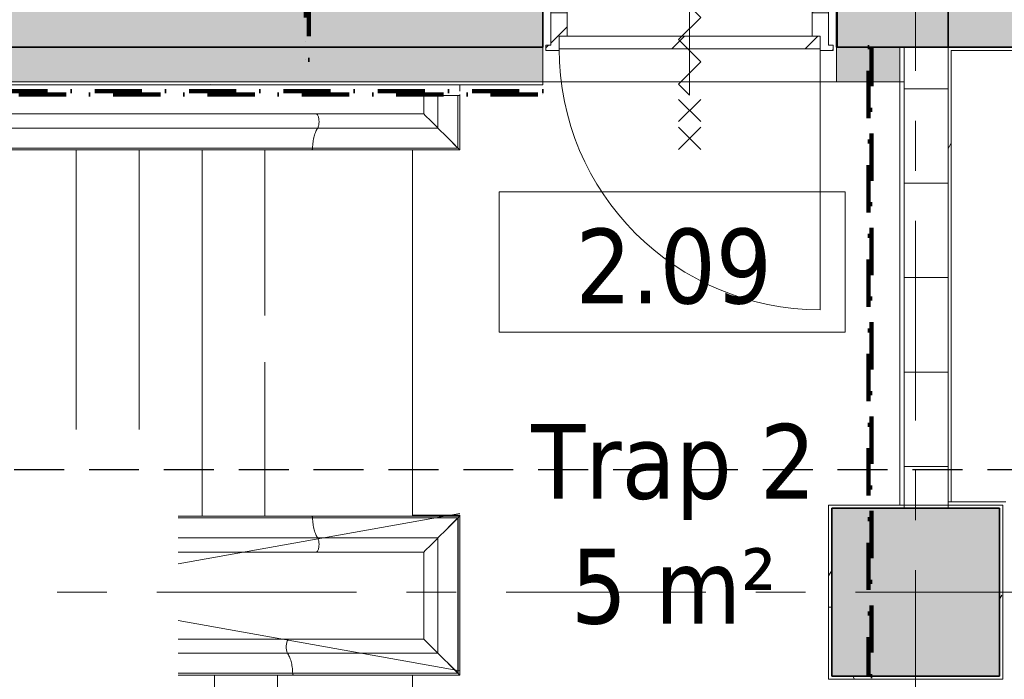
# Model space of a CAD drawing. Extents: x 2820 to 91013, y 1478 to 38178.
# Tile 64 of 182: x 40167 to 43299, y 19051 to 21149. Entities that reach past the tile are written whole.
import ezdxf

# ---------------------------------------------------------------- set-up
doc = ezdxf.new("R2010")
doc.units = 0
doc.header["$LTSCALE"] = 50
for name, pattern in [('HIDDEN2', [4.7625, 3.175, -1.5875]), ('Onderlegger 2e verdieping$0$brandscheiding 2', [6, 0, -1.5, 3, -1.5]), ('Onderlegger 2e verdieping$0$stramien', [22.225, 12.7, -3.175, 3.175, -3.175])]:
    doc.linetypes.add(name, pattern=pattern)
doc.layers.get('0').update_dxf_attribs({"linetype": 'CONTINUOUS'})
doc.layers.add('IWTEKST', color=2, linetype='CONTINUOUS')
for name, color, linetype, lineweight in [('Onderlegger 2e verdieping$0$A-AREA-IDEN', 8, 'CONTINUOUS', 18), ('Onderlegger 2e verdieping$0$A-DETL', 8, 'CONTINUOUS', 18), ('Onderlegger 2e verdieping$0$A-DETL-GENF', 8, 'CONTINUOUS', 18), ('Onderlegger 2e verdieping$0$A-DETL-MBND', 8, 'CONTINUOUS', 18), ('Onderlegger 2e verdieping$0$A-DOOR', 8, 'CONTINUOUS', 25), ('Onderlegger 2e verdieping$0$A-EQPM', 8, 'CONTINUOUS', 18), ('Onderlegger 2e verdieping$0$A-FLOR-OTLN', 8, 'CONTINUOUS', 18), ('Onderlegger 2e verdieping$0$A-GENM', 8, 'CONTINUOUS', 18), ('Onderlegger 2e verdieping$0$A-WALL', 8, 'CONTINUOUS', 25), ('Onderlegger 2e verdieping$0$A-WALL-PATT', 8, 'CONTINUOUS', 50), ('Onderlegger 2e verdieping$0$I-WALL', 8, 'CONTINUOUS', 25), ('Onderlegger 2e verdieping$0$S-COLS', 8, 'CONTINUOUS', 18), ('Onderlegger 2e verdieping$0$S-GRID', 8, 'CONTINUOUS', 18)]:
    doc.layers.add(name, color=color, linetype=linetype, lineweight=lineweight)
doc.styles.add('Onderlegger 2e verdieping$0$Tahoma_1', font='TAHOMA.TTF', dxfattribs={"height": 238.040123})
pattern_1 = [(45, (-42297.6, -21161.4), (-91.92388, 91.92388), [])]
pattern_2 = [(0, (0, 0), (406.4, 101.6), [33.528, -271.272, 33.528, -271.272, -1625.6]), (0, (0, 0), (406.4, 101.6), [-609.6, 33.528, -576.072, 33.528, -271.272, -711.2]), (0, (0, 0), (406.4, 101.6), [-1524, 33.528, -169.672, 33.528, -474.472]), (120, (152.4, 50.8), (-291.18818, 301.15272), [33.528, -271.272, 33.528, -271.272, -1625.6]), (120, (152.4, 50.8), (-291.18818, 301.15272), [-609.6, 33.528, -576.072, 33.528, -271.272, -711.2]), (120, (152.4, 50.8), (-291.18818, 301.15272), [-1524, 33.528, -169.672, 33.528, -474.472]), (240, (203.2, 254), (-115.21182, -402.75272), [33.528, -271.272, 33.528, -271.272, -1625.6]), (240, (203.2, 254), (-115.21182, -402.75272), [-609.6, 33.528, -576.072, 33.528, -271.272, -711.2]), (240, (203.2, 254), (-115.21182, -402.75272), [-1524, 33.528, -169.672, 33.528, -474.472])]

# ---------------------------------------------------------------- blocks, each defined once
blk = doc.blocks.new('Onderlegger 2e verdieping$0$32_KA_hout_montage_67-139-enkele_deur - H830_b60 hoogte 2110-5633657-Plotview 2e Verdieping - schaal 1 op 100')
at = {"layer": 'Onderlegger 2e verdieping$0$A-DOOR', "lineweight": 18}
h = blk.add_hatch(dxfattribs=at)
h.set_pattern_fill('FP_21', color=256, style=0, pattern_type=2)
h.set_pattern_definition(pattern_1)
h.paths.add_polyline_path([(-457, -110.2), (-415, -110.2), (-415, -65.2), (-390, -65.2), (-390, 8.8), (-442, 8.8), (-442, -94.2), (-457, -94.2)], flags=0)
h.paths.add_polyline_path([(415, -110.2), (457, -110.2), (457, -94.2), (442, -94.2), (442, 8.8), (390, 8.8), (390, -65.2), (415, -65.2), (415, -105.2)], flags=0)
at = {"layer": 'Onderlegger 2e verdieping$0$A-GENM'}
h = blk.add_hatch(dxfattribs=at)
h.set_pattern_fill('FP_21', color=256, style=0, pattern_type=2)
h.set_pattern_definition(pattern_1)
h.paths.add_polyline_path([(442, 8.9), (442, 12.9), (457, 12.9), (457, 28.9), (390, 28.9), (390, 8.9)], flags=0)
h.paths.add_polyline_path([(-442, 8.9), (-390, 8.9), (-390, 28.9), (-457, 28.9), (-457, 12.9), (-442, 12.9)], flags=0)
at = {"layer": 'Onderlegger 2e verdieping$0$A-DETL-GENF'}
for p, q in [((-35.4, 355.4), (35.4, 284.7)), ((35.4, 355.4), (-35.4, 284.7)), ((-35.4, 255.4), (35.4, 184.7)), ((35.4, 255.4), (-35.4, 184.7)), ((35.4, 136.1), (0, 171.4)), ((0, 171.4), (0, -252.8)), ((35.4, 136.1), (0, 171.4)), ((0, 171.4), (0, -252.8)), ((-35.4, 65.4), (35.4, 136.1)), ((-35.4, 65.4), (35.4, 136.1)), ((35.4, -5.3), (-35.4, 65.4)), ((35.4, -5.3), (-35.4, 65.4)), ((-35.4, -76.1), (35.4, -5.3)), ((-35.4, -76.1), (35.4, -5.3)), ((35.4, -146.8), (-35.4, -76.1)), ((35.4, -146.8), (-35.4, -76.1)), ((-35.4, -217.5), (35.4, -146.8)), ((-35.4, -217.5), (35.4, -146.8)), ((0, -252.8), (-35.4, -217.5)), ((0, -252.8), (-35.4, -217.5)), ((-35.4, -336.8), (35.4, -266.1)), ((35.4, -336.8), (-35.4, -266.1)), ((-35.4, -425.5), (35.4, -354.8)), ((35.4, -425.5), (-35.4, -354.8))]:
    blk.add_line(p, q, dxfattribs=at)
at = {"layer": 'Onderlegger 2e verdieping$0$A-DOOR', "lineweight": 18}
for p, q in [((-457, 12.9), (-457, 28.9)), ((-457, 28.9), (-390, 28.9)), ((-442, 12.9), (-457, 12.9)), ((-442, 8.9), (-442, 12.9)), ((-390, 8.9), (-442, 8.9)), ((-442, 8.8), (-390, 8.8)), ((-442, -94.2), (-442, 8.8)), ((-390, 28.9), (-390, 8.9)), ((-390, 8.8), (-390, -65.2)), ((390, 8.9), (390, 28.9)), ((390, 28.9), (457, 28.9)), ((442, 8.9), (390, 8.9)), ((390, 8.8), (442, 8.8)), ((390, -65.2), (390, 8.8)), ((442, 12.9), (442, 8.9)), ((457, 12.9), (442, 12.9)), ((442, 8.8), (442, -94.2)), ((457, 28.9), (457, 12.9)), ((-457, -94.2), (-442, -94.2)), ((-457, -110.2), (-457, -94.2)), ((-415, -110.2), (-457, -110.2)), ((-415, -105.2), (-415, -110.2)), ((415, -110.2), (415, -105.2)), ((457, -110.2), (415, -110.2)), ((442, -94.2), (457, -94.2)), ((457, -94.2), (457, -110.2))]:
    blk.add_line(p, q, dxfattribs=at)
at = {"layer": 'Onderlegger 2e verdieping$0$A-GENM'}
blk.add_line((415, -105.2), (415, -935.2), dxfattribs=at)
blk.add_arc((415, -105.2), 830, 180, 270, dxfattribs=at)
blk = doc.blocks.new('Onderlegger 2e verdieping$0$34_leuning betontrap trappenhuis westgevel standaard rechts - 24_betontrap trappenhuis 3500 hoog-V4-Plotview 2e Verdieping - schaal 1 op 100')
at = {"layer": 'Onderlegger 2e verdieping$0$A-EQPM'}
for p, q in [((1927.7, -3), (1927.7, 503)), ((1921.9, 2.8), (1921.9, 497.2)), ((1834.2, 409.5), (1829, 404.3)), ((1839.7, 415), (1834.3, 409.6)), ((1858, 433.3), (1858, 66.7)), ((-757.6, 388.2), (-757.5, 388.1)), ((-757.5, 111.9), (-757.5, 388.1)), ((1812.8, 388.1), (1812.8, 111.9)), ((1813, 388.3), (1812.9, 388.2)), ((1824.1, 399.5), (1820, 395.3)), ((1829, 404.3), (1824.2, 399.5)), ((-757.7, 111.7), (-757.6, 111.8)), ((-757.6, 111.8), (-757.7, 111.7)), ((-615.1, 111.9), (-757.5, 111.9)), ((-68, 111.9), (-615.1, 111.9)), ((1384.9, 111.9), (1032, 111.9)), ((1812.8, 111.9), (1384.9, 111.9)), ((1812.9, 111.8), (1813, 111.7)), ((1813, 111.7), (1812.9, 111.8)), ((1820, 104.7), (1824.2, 100.5)), ((1824.2, 100.5), (1829, 95.7)), ((1829, 95.7), (1824.2, 100.5)), ((1829, 95.7), (1834.3, 90.4)), ((1834.2, 90.5), (1829, 95.7)), ((-620.7, 66.7), (-802.7, 66.7)), ((-68, 66.7), (-620.7, 66.7)), ((1379.3, 66.7), (1032, 66.7)), ((1857.9, 66.7), (1379.3, 66.7)), ((1834.3, 90.4), (1839.7, 85)), ((1839.7, 85), (1834.3, 90.4)), ((1845, 79.7), (1839.7, 85)), ((1849.9, 74.8), (1845, 79.7)), ((1854.3, 70.4), (1849.9, 74.8)), ((1857.9, 66.8), (1854.3, 70.3)), ((-850.4, 2.8), (-603.9, 2.8)), ((-603.9, 2.8), (-68, 2.8)), ((1032, 2.8), (1396.1, 2.8)), ((1396.1, 2.8), (1921.8, 2.8)), ((1923.4, 1.3), (1921.9, 2.8)), ((-872.3, -3), (-601.3, -3)), ((-601.3, -3), (-68, -3)), ((1032, -3), (1398.7, -3)), ((1398.7, -3), (1927.7, -3))]:
    blk.add_line(p, q, dxfattribs=at)
at = {"layer": 'Onderlegger 2e verdieping$0$A-EQPM', "flags": 128}
for points in [[(1927.7, 503), (1927.7, 503), (1927.4, 502.7), (1926.8, 502.1), (1925.9, 501.2), (1924.7, 500), (1923.4, 498.7), (1921.9, 497.2)], [(1921.9, 497.2), (1906, 481.3), (1891.1, 466.4), (1877.8, 453.1), (1866.6, 441.9), (1858, 433.3)], [(1858, 433.3), (1854.3, 429.6), (1849.9, 425.2), (1845, 420.3), (1839.7, 415)], [(1839.7, 85), (1845, 79.7), (1849.9, 74.8), (1854.3, 70.3), (1858, 66.7)], [(1858, 66.7), (1866.6, 58.1), (1877.8, 46.9), (1891.1, 33.6), (1906, 18.7), (1921.9, 2.8)], [(1921.8, 2.9), (1906, 18.7), (1891.1, 33.6), (1877.8, 46.9), (1866.6, 58.1), (1858, 66.7)], [(1921.9, 2.8), (1923.4, 1.3), (1924.7, 0), (1925.9, -1.2), (1926.8, -2.1), (1927.4, -2.7), (1927.7, -3), (1927.7, -3)], [(1927.4, -2.7), (1926.8, -2.1), (1925.9, -1.2), (1924.7, 0), (1923.4, 1.3)]]:
    blk.add_lwpolyline(points, dxfattribs=at)
at = {"layer": 'Onderlegger 2e verdieping$0$A-EQPM'}
for points in [[(-620.7, 66.7), (-621.3, 67.9), (-622.4, 70.8), (-624.1, 77.8), (-624.9, 88.2), (-623.7, 98.3), (-621.8, 104.8), (-620.1, 108.3), (-618.6, 110.2), (-617.5, 111.1), (-616.7, 111.6), (-615.9, 111.8), (-615.4, 111.9), (-615.1, 111.9)], [(1379.3, 66.7), (1378.7, 67.9), (1377.5, 70.8), (1375.9, 77.8), (1375.1, 88.2), (1376.3, 98.3), (1378.2, 104.8), (1379.9, 108.3), (1381.4, 110.2), (1382.5, 111.1), (1383.3, 111.6), (1384.1, 111.8), (1384.6, 111.9), (1384.9, 111.9)]]:
    blk.add_open_spline(points, degree=3, knots=[0, 0, 0, 0, 0.0714286, 0.1428571, 0.2857143, 0.4285714, 0.5, 0.5714286, 0.625, 0.6517857, 0.6785714, 0.7053571, 0.7254151, 0.7254151, 0.7254151, 0.7254151], dxfattribs=at)
for points in [[(-603.9, 2.8), (-604.2, 9.5), (-605.4, 22.8), (-609, 41), (-614.2, 56.2), (-618.4, 63.7), (-620.7, 66.7)], [(1396.1, 2.8), (1395.8, 9.5), (1394.6, 22.8), (1391, 41), (1385.9, 56.2), (1381.6, 63.7), (1379.3, 66.7)], [(-601.2, -3), (-601.4, -3), (-601.8, -2.9), (-602.4, -2.4), (-603, -1.5), (-603.4, -0.3), (-603.7, 1.2), (-603.9, 2.3), (-603.9, 2.8)], [(1398.8, -3), (1398.6, -3), (1398.2, -2.9), (1397.6, -2.4), (1397, -1.5), (1396.6, -0.3), (1396.3, 1.2), (1396.1, 2.3), (1396.1, 2.8)]]:
    blk.add_open_spline(points, degree=3, dxfattribs=at)
blk = doc.blocks.new('Onderlegger 2e verdieping$0$34_leuning betontrap trappenhuis westgevel standaard links - 24_betontrap trappenhuis 3500 hoog-V5-Plotview 2e Verdieping - schaal 1 op 100')
at = {"layer": 'Onderlegger 2e verdieping$0$A-EQPM'}
for p, q in [((-1072.3, 503), (-1072.3, -3)), ((1727.7, -3), (1727.7, 503)), ((-1066.6, 497.2), (-1068, 498.7)), ((-1066.6, 497.2), (-1066.6, 2.8)), ((1705.6, 480.9), (1705.6, 500)), ((1724.7, 500), (1705.6, 500)), ((1721.9, 2.8), (1721.9, 497.2)), ((-989.6, 420.3), (-994.6, 425.2)), ((-984.4, 415), (-989.6, 420.3)), ((-978.9, 409.6), (-984.3, 415)), ((-973.8, 404.4), (-978.9, 409.6)), ((1658, 433.3), (1658, 66.7)), ((-968.9, 399.5), (-973.7, 404.3)), ((-964.7, 395.3), (-968.9, 399.5)), ((-961.4, 392), (-964.7, 395.3)), ((-959, 389.6), (-961.3, 392)), ((-957.5, 111.9), (-957.5, 388.1)), ((1612.8, 388.1), (1612.8, 111.9)), ((-973.7, 95.7), (-978.9, 90.4)), ((-978.9, 90.4), (-973.8, 95.6)), ((-973.7, 95.7), (-968.9, 100.5)), ((-969, 100.4), (-973.7, 95.7)), ((-968.9, 100.5), (-964.7, 104.7)), ((-964.7, 104.7), (-968.9, 100.5)), ((-964.7, 104.7), (-961.4, 108)), ((-961.4, 108), (-964.7, 104.7)), ((-961.3, 108), (-959, 110.4)), ((-959, 110.4), (-961.3, 108)), ((-615.1, 111.9), (-957.5, 111.9)), ((-176.7, 111.9), (-615.1, 111.9)), ((1384.9, 111.9), (923.3, 111.9)), ((1612.8, 111.9), (1384.9, 111.9)), ((1614.3, 110.4), (1616.7, 108)), ((1616.7, 108), (1614.3, 110.4)), ((1616.7, 108), (1620, 104.7)), ((1620, 104.7), (1616.7, 108)), ((1620, 104.7), (1624.2, 100.5)), ((1624.2, 100.5), (1620, 104.7)), ((1624.2, 100.5), (1629, 95.7)), ((1629, 95.7), (1624.2, 100.5)), ((1629, 95.7), (1634.3, 90.4)), ((1634.3, 90.4), (1629, 95.7)), ((-620.7, 66.7), (-1002.7, 66.7)), ((-994.6, 74.8), (-989.6, 79.7)), ((-989.6, 79.7), (-994.6, 74.8)), ((-989.6, 79.7), (-984.4, 85)), ((-984.4, 85), (-989.6, 79.7)), ((-984.3, 85), (-978.9, 90.4)), ((-978.9, 90.4), (-984.3, 85)), ((-176.7, 66.7), (-620.7, 66.7)), ((1379.3, 66.7), (923.3, 66.7)), ((1658, 66.7), (1379.3, 66.7)), ((1634.3, 90.4), (1639.7, 85)), ((1639.7, 85), (1634.3, 90.4)), ((1645, 79.7), (1639.7, 85)), ((1649.9, 74.8), (1645, 79.7)), ((1654.3, 70.4), (1649.9, 74.8)), ((1658, 66.7), (1654.3, 70.3)), ((-1068, 1.3), (-1066.6, 2.7)), ((-1066.6, 2.7), (-1068, 1.3)), ((-1066.6, 2.8), (-603.9, 2.8)), ((-603.9, 2.8), (-176.7, 2.8)), ((923.3, 2.8), (1396.1, 2.8)), ((1396.1, 2.8), (1721.9, 2.8)), ((1723.4, 1.3), (1721.9, 2.8)), ((-1072.3, -3), (-601.3, -3)), ((-601.3, -3), (-176.7, -3)), ((923.3, -3), (1398.7, -3)), ((1398.7, -3), (1727.7, -3))]:
    blk.add_line(p, q, dxfattribs=at)
at = {"layer": 'Onderlegger 2e verdieping$0$A-EQPM', "flags": 128}
for points in [[(1727.7, 503), (1727.7, 503), (1727.4, 502.7), (1726.8, 502.1), (1725.9, 501.2), (1724.7, 500), (1723.4, 498.7), (1721.9, 497.2)], [(-1035.8, 466.4), (-1050.7, 481.3), (-1066.6, 497.2)], [(1721.9, 497.2), (1706, 481.3), (1691.1, 466.4), (1677.8, 453.1), (1666.6, 441.9), (1658, 433.3)], [(1658, 433.3), (1654.3, 429.6), (1649.9, 425.2), (1645, 420.3), (1639.7, 415), (1634.3, 409.6), (1629, 404.3), (1624.2, 399.5), (1620, 395.3), (1616.7, 392), (1614.3, 389.6), (1613, 388.3), (1612.9, 388.2)], [(-957.6, 388.2), (-957.7, 388.3), (-959, 389.6)], [(-959, 110.4), (-957.7, 111.7), (-957.6, 111.8)], [(-957.6, 111.8), (-957.7, 111.7), (-959, 110.4)], [(1612.9, 111.8), (1613, 111.7), (1614.3, 110.4)], [(1614.3, 110.4), (1613, 111.7), (1612.9, 111.8)], [(1639.7, 85), (1645, 79.7), (1649.9, 74.8), (1654.3, 70.3), (1658, 66.7)], [(1658, 66.7), (1666.6, 58.1), (1677.8, 46.9), (1691.1, 33.6), (1706, 18.7), (1721.9, 2.8)], [(1721.9, 2.8), (1706, 18.7), (1691.1, 33.6), (1677.8, 46.9), (1666.6, 58.1), (1658, 66.7)], [(-1066.6, 2.8), (-1050.7, 18.7), (-1035.8, 33.6)], [(-1035.8, 33.6), (-1050.7, 18.7), (-1066.6, 2.8)], [(1721.9, 2.8), (1723.4, 1.3), (1724.7, 0), (1725.9, -1.2), (1726.8, -2.1), (1727.4, -2.7), (1727.7, -3), (1727.7, -3)], [(1727.4, -2.7), (1726.8, -2.1), (1725.9, -1.2), (1724.7, 0), (1723.4, 1.3)]]:
    blk.add_lwpolyline(points, dxfattribs=at)
at = {"layer": 'Onderlegger 2e verdieping$0$A-EQPM'}
for points in [[(-620.7, 66.7), (-621.3, 67.9), (-622.4, 70.8), (-624.1, 77.8), (-624.9, 88.2), (-623.7, 98.3), (-621.8, 104.8), (-620.1, 108.3), (-618.6, 110.2), (-617.5, 111.1), (-616.7, 111.6), (-615.9, 111.8), (-615.4, 111.9), (-615.1, 111.9)], [(1379.3, 66.7), (1378.7, 67.9), (1377.5, 70.8), (1375.9, 77.8), (1375.1, 88.2), (1376.3, 98.3), (1378.2, 104.8), (1379.9, 108.3), (1381.4, 110.2), (1382.5, 111.1), (1383.3, 111.6), (1384.1, 111.8), (1384.6, 111.9), (1384.9, 111.9)]]:
    blk.add_open_spline(points, degree=3, knots=[0, 0, 0, 0, 0.0714286, 0.1428571, 0.2857143, 0.4285714, 0.5, 0.5714286, 0.625, 0.6517857, 0.6785714, 0.7053571, 0.7254151, 0.7254151, 0.7254151, 0.7254151], dxfattribs=at)
for points in [[(-603.9, 2.8), (-604.2, 9.5), (-605.4, 22.8), (-609, 41), (-614.2, 56.2), (-618.4, 63.7), (-620.7, 66.7)], [(1396.1, 2.8), (1395.8, 9.5), (1394.6, 22.8), (1391, 41), (1385.9, 56.2), (1381.6, 63.7), (1379.3, 66.7)], [(-601.2, -3), (-601.4, -3), (-601.8, -2.9), (-602.4, -2.4), (-603, -1.5), (-603.4, -0.3), (-603.7, 1.2), (-603.9, 2.3), (-603.9, 2.8)], [(1398.8, -3), (1398.6, -3), (1398.2, -2.9), (1397.6, -2.4), (1397, -1.5), (1396.6, -0.3), (1396.3, 1.2), (1396.1, 2.3), (1396.1, 2.8)]]:
    blk.add_open_spline(points, degree=3, dxfattribs=at)
blk = doc.blocks.new('Onderlegger 2e verdieping$0$34_leuning zijkant betontrap trappenhuis westgevel standaard rechts - 24_betontrap trappenhuis 3500 hoog-2963141-Plotview 2e Verdieping - schaal 1 op 100')
at = {"layer": 'Onderlegger 2e verdieping$0$A-EQPM'}
for p, q in [((-601.3, 3), (-1072.5, 3)), ((-1072.4, 2.8), (-1072.4, -170)), ((1398.7, 3), (-601.3, 3)), ((1727.7, 3), (1398.7, 3)), ((1727.7, -2.8), (1727.7, 3)), ((-1069.4, -0.1), (-1068.2, -1.3)), ((-1068.1, -1.4), (-1066.7, -2.8)), ((-1066.7, -2.8), (-1068.1, -1.5)), ((-603.9, -2.8), (-1066.7, -2.8)), ((-1050.7, -18.8), (-1066.6, -2.9)), ((-1066.6, -2.9), (-1066.6, -170)), ((1396.1, -2.8), (-603.9, -2.8)), ((1727.7, -2.8), (1396.1, -2.8)), ((1727.7, -66.7), (1727.7, -2.8)), ((-1002.8, -66.7), (-620.7, -66.7)), ((-1002.7, -170), (-1002.7, -66.8)), ((-1002.7, -66.8), (-999.2, -70.4)), ((-999.1, -70.5), (-994.8, -74.8)), ((-994.6, -74.9), (-989.8, -79.7)), ((-984.5, -85), (-989.7, -79.9)), ((-989.7, -79.9), (-984.5, -85)), ((-984.4, -85.2), (-979.1, -90.4)), ((-979, -90.6), (-973.9, -95.7)), ((-620.7, -66.7), (1379.3, -66.7)), ((1379.3, -66.7), (1727.7, -66.7)), ((1727.7, -111.9), (1727.7, -66.7)), ((-957.6, -111.9), (-615.1, -111.9)), ((-957.5, -170), (-957.5, -112)), ((-615.1, -111.9), (1384.9, -111.9)), ((1384.9, -111.9), (1727.7, -111.9)), ((1705.6, -170), (1705.6, -111.9)), ((1727.6, -111.9), (1727.6, -170)), ((-1066.6, -170), (-1072.4, -170)), ((-1002.7, -170), (-1066.6, -170)), ((-957.5, -170), (-1002.7, -170)), ((1705.6, -170), (1727.6, -170))]:
    blk.add_line(p, q, dxfattribs=at)
at = {"layer": 'Onderlegger 2e verdieping$0$A-EQPM', "flags": 128}
for points in [[(-1072.5, 3), (-1072.5, 2.9), (-1072.2, 2.7), (-1071.6, 2.1), (-1070.7, 1.2), (-1069.5, 0)], [(-1066.6, -2.9), (-1050.8, -18.7), (-1035.9, -33.6), (-1022.6, -46.9), (-1011.4, -58.1), (-1002.8, -66.7)], [(-957.6, -111.9), (-957.7, -111.8), (-959, -110.5), (-961.4, -108.1), (-964.7, -104.8), (-968.9, -100.6), (-973.7, -95.8), (-979, -90.6), (-984.4, -85.2)]]:
    blk.add_lwpolyline(points, dxfattribs=at)
at = {"layer": 'Onderlegger 2e verdieping$0$A-EQPM'}
for points in [[(-603.9, -2.8), (-603.9, -2.3), (-603.7, -1.2), (-603.4, 0.3), (-603, 1.5), (-602.4, 2.4), (-601.8, 2.9), (-601.4, 3), (-601.2, 3)], [(1396.1, -2.8), (1396.1, -2.3), (1396.3, -1.2), (1396.6, 0.3), (1397, 1.5), (1397.6, 2.4), (1398.2, 2.9), (1398.6, 3), (1398.8, 3)], [(-620.7, -66.7), (-618.4, -63.7), (-614.2, -56.2), (-609, -41), (-605.4, -22.8), (-604.2, -9.5), (-603.9, -2.8)], [(1379.3, -66.7), (1381.6, -63.7), (1385.9, -56.2), (1391, -41), (1394.6, -22.8), (1395.8, -9.5), (1396.1, -2.8)]]:
    blk.add_open_spline(points, degree=3, dxfattribs=at)
for points in [[(-615.1, -111.9), (-615.3, -111.9), (-616.2, -111.8), (-617.8, -111.1), (-620, -108.6), (-621.8, -104.8), (-623.7, -98.3), (-624.9, -88.2), (-624.1, -77.8), (-622.4, -70.8), (-621.3, -67.9), (-620.7, -66.7)], [(1384.9, -111.9), (1384.7, -111.9), (1383.8, -111.8), (1382.2, -111.1), (1380, -108.6), (1378.2, -104.8), (1376.3, -98.3), (1375.1, -88.2), (1375.9, -77.8), (1377.5, -70.8), (1378.7, -67.9), (1379.3, -66.7)]]:
    blk.add_open_spline(points, degree=3, knots=[0.2745849, 0.2745849, 0.2745849, 0.2745849, 0.2857143, 0.3571429, 0.4285714, 0.5, 0.5714286, 0.7142857, 0.8571429, 0.9285714, 1, 1, 1, 1], dxfattribs=at)
blk = doc.blocks.new('Onderlegger 2e verdieping$0$65_KU_brandscheiding_v1 - 60m 2-5004373-Plotview 2e Verdieping - schaal 1 op 100')
at = {"layer": 'Onderlegger 2e verdieping$0$A-GENM', "linetype": 'Onderlegger 2e verdieping$0$brandscheiding 2', "lineweight": 100}
for p, q in [((2000, 100), (0, 100)), ((0, 100), (0, 90)), ((2000, 90), (2000, 100)), ((0, 90), (2000, 90))]:
    blk.add_line(p, q, dxfattribs=at)
blk = doc.blocks.new('Onderlegger 2e verdieping$0$41_betontrap natuursteen afwerking - 24_betontrap trappenhuis 3500 hoog-2911512-Plotview 2e Verdieping - schaal 1 op 100')
at = {"layer": 'Onderlegger 2e verdieping$0$A-EQPM'}
for p, q in [((-307.6, 709), (-307.6, 1198.6)), ((-307.6, 34.3), (-307.6, 560.5))]:
    blk.add_line(p, q, dxfattribs=at)
blk = doc.blocks.new('Onderlegger 2e verdieping$0$41_betontrap natuursteen afwerking - 24_betontrap trappenhuis 3500 hoog-V16-Plotview 2e Verdieping - schaal 1 op 100')
at = {"layer": 'Onderlegger 2e verdieping$0$A-DETL-MBND'}
blk.add_line((-307.6, 22.8), (-307.6, 1176.4), dxfattribs=at)
blk = doc.blocks.new('Onderlegger 2e verdieping$0$41_betontrap natuursteen afwerking bordes boven - 24_betontrap trappenhuis 3500 hoog-2921393-Plotview 2e Verdieping - schaal 1 op 100')
at = {"layer": 'Onderlegger 2e verdieping$0$A-DETL-MBND'}
for p, q in [((-30, 22.8), (-30, 1176.3)), ((400, 1176.6), (400, 22.6))]:
    blk.add_line(p, q, dxfattribs=at)
blk = doc.blocks.new('Onderlegger 2e verdieping$0$41_betontrap natuursteen afwerking tussenbordes naar beneden - 24_betontrap trappenhuis 3500 hoog-V22-Plotview 2e Verdieping - schaal 1 op 100')
at = {"layer": 'Onderlegger 2e verdieping$0$A-EQPM'}
blk.add_line((-577.6, 1198.9), (-577.6, 34), dxfattribs=at)
blk = doc.blocks.new('Onderlegger 2e verdieping$0$41_betontrap natuursteen afwerking - 24_betontrap trappenhuis 3500 hoog-V23-Plotview 2e Verdieping - schaal 1 op 100')
at = {"layer": 'Onderlegger 2e verdieping$0$A-EQPM'}
blk.add_line((-307.6, 34.3), (-307.6, 1198.6), dxfattribs=at)
blk = doc.blocks.new('Onderlegger 2e verdieping$0$41_betontrap natuursteen afwerking - 24_betontrap trappenhuis 3500 hoog-V24-Plotview 2e Verdieping - schaal 1 op 100')
at = {"layer": 'Onderlegger 2e verdieping$0$A-EQPM'}
blk.add_line((-307.6, 34.3), (-307.6, 923.1), dxfattribs=at)
blk = doc.blocks.new('Onderlegger 2e verdieping$0$42_KA leemstuc betonkolomafwerking - Type-V42-Plotview 2e Verdieping - schaal 1 op 100')
at = {"layer": 'Onderlegger 2e verdieping$0$A-GENM'}
h = blk.add_hatch(dxfattribs=at)
h.set_pattern_fill('FP_55', color=256, style=0, pattern_type=2)
h.set_pattern_definition([(0, (-43016.6, -19328.2), (406.4, 101.6), [33.528, -271.272, 33.528, -1896.872]), (0, (-43016.6, -19328.2), (406.4, 101.6), [-338.328, -271.272, 33.528, -576.072, -1016]), (0, (-43016.6, -19328.2), (406.4, 101.6), [-1219.2, 33.528, -271.272, 33.528, -677.672]), (0, (-43016.6, -19328.2), (406.4, 101.6), [-1557.528, -169.672, 33.528, -474.472]), (120, (-42864.2, -19277.4), (-291.18818, 301.15272), [33.528, -271.272, 33.528, -1896.872]), (120, (-42864.2, -19277.4), (-291.18818, 301.15272), [-338.328, -271.272, 33.528, -576.072, -1016]), (120, (-42864.2, -19277.4), (-291.18818, 301.15272), [-1219.2, 33.528, -271.272, 33.528, -677.672]), (120, (-42864.2, -19277.4), (-291.18818, 301.15272), [-1557.528, -169.672, 33.528, -474.472]), (240, (-42813.4, -19074.2), (-115.21182, -402.75272), [33.528, -271.272, 33.528, -1896.872]), (240, (-42813.4, -19074.2), (-115.21182, -402.75272), [-338.328, -271.272, 33.528, -576.072, -1016]), (240, (-42813.4, -19074.2), (-115.21182, -402.75272), [-1219.2, 33.528, -271.272, 33.528, -677.672]), (240, (-42813.4, -19074.2), (-115.21182, -402.75272), [-1557.528, -169.672, 33.528, -474.472])])
h.paths.add_polyline_path([(-277, -277), (277, -277), (277, 277), (-277, 277), (-277, 213)], flags=0)
h.paths.add_polyline_path([(267, -267), (-267, -267), (-267, 267), (267, 267), (267, 213)], flags=0)
for p, q in [((277, 277), (-277, 277)), ((-277, 277), (-277, -277)), ((-267, 267), (267, 267)), ((-267, -267), (-267, 267)), ((267, 267), (267, -267)), ((277, -277), (277, 277)), ((-277, -277), (277, -277)), ((267, -267), (-267, -267))]:
    blk.add_line(p, q, dxfattribs=at)
blk = doc.blocks.new('Onderlegger 2e verdieping$0$32_KA_binnendeur_hout - 32_KA_binnendeur_hout-5689622-Plotview 2e Verdieping - schaal 1 op 100')
at = {"layer": 'Onderlegger 2e verdieping$0$A-DOOR', "lineweight": 18}
h = blk.add_hatch(dxfattribs=at)
h.set_pattern_fill('FP_89', color=256, style=0, pattern_type=2)
h.set_pattern_definition([(225, (42297.64, 21056.2), (212.132, -212.132), [])])
h.paths.add_polyline_path([(415, 0), (-415, 0), (-415, -40), (415, -40)], flags=0)
for p, q in [((415, 0), (-415, 0)), ((-415, 0), (-415, -40)), ((415, -40), (415, 0)), ((-415, -40), (415, -40))]:
    blk.add_line(p, q, dxfattribs=at)
blk = doc.blocks.new('Onderlegger 2e verdieping$0$00_KU ruimtetag groot - 00_KU ruimtetag groot-3653893-Plotview 2e Verdieping - schaal 1 op 100')
at = {"layer": 'Onderlegger 2e verdieping$0$A-AREA-IDEN'}
for p, q in [((5.5, 2.164), (-5.5, 2.164)), ((-5.5, 2.164), (-5.5, -2.302)), ((5.5, -2.302), (5.5, 2.164)), ((-5.5, -2.302), (5.5, -2.302))]:
    blk.add_line(p, q, dxfattribs=at)
blk = doc.blocks.new('Onderlegger 2e verdieping')
at = {"layer": 'Onderlegger 2e verdieping$0$A-WALL-PATT', "lineweight": 25}
h = blk.add_hatch(color=256, dxfattribs=at)
h.paths.add_polyline_path([(41423, 21061.2), (41830.6, 21061.2), (41830.6, 21261.2), (33296.6, 21261.2), (33296.6, 21061.2), (41117.2, 21061.2)], flags=0)
h.paths.add_polyline_path([(43516.6, 21061.2), (43516.6, 21261.2), (42766.6, 21261.2), (42766.6, 21061.2), (43257.7, 21061.2)], flags=0)
blk.add_hatch(color=256, dxfattribs=at).paths.add_polyline_path([(42764.6, 21061.2), (43119.6, 21061.2), (43119.6, 21261.2), (42764.6, 21261.2), (42764.6, 21227.7)], flags=0)
h = blk.add_hatch(color=256, dxfattribs=at)
h.paths.add_polyline_path([(42966.6, 20951.2), (42966.6, 21061.2), (42764.6, 21061.2), (42764.6, 20951.2)], flags=0)
h.paths.add_polyline_path([(41117.2, 20951.2), (41830.6, 20951.2), (41830.6, 21061.2), (37676.6, 21061.2), (37676.6, 20951.2), (40811.5, 20951.2)], flags=0)
at = {"layer": 'Onderlegger 2e verdieping$0$A-WALL-PATT', "lineweight": 18}
h = blk.add_hatch(dxfattribs=at)
h.set_pattern_fill('FP_80', color=256, angle=90, style=0, pattern_type=2)
h.set_pattern_definition([(0, (42979.55, 20328.2), (0, 300), [])])
h.paths.add_polyline_path([(43119.6, 19595.2), (43119.6, 21061.2), (42979.6, 21061.2), (42979.6, 19595.2)], flags=0)
h = blk.add_hatch(dxfattribs=at)
h.set_pattern_fill('FP_60', color=256, style=0, pattern_type=2)
h.set_pattern_definition(pattern_2)
h.paths.add_polyline_path([(43129.6, 19615.2), (43129.6, 21051.2), (43119.6, 21051.2), (43119.6, 19615.2)], flags=0)
h = blk.add_hatch(dxfattribs=at)
h.set_pattern_fill('FP_60', color=256, style=0, pattern_type=2)
h.set_pattern_definition(pattern_2)
h.paths.add_polyline_path([(41423, 20941.2), (41830.6, 20941.2), (41830.6, 20951.2), (37676.6, 20951.2), (37676.6, 20941.2), (41117.2, 20941.2)], flags=0)
at = {"layer": 'Onderlegger 2e verdieping$0$S-COLS', "lineweight": 5}
blk.add_hatch(color=256, dxfattribs=at).paths.add_polyline_path([(43283.6, 19061.2), (43283.6, 19595.2), (42749.6, 19595.2), (42749.6, 19061.2), (43257.7, 19061.2)], flags=0)
at = {"layer": 'Onderlegger 2e verdieping$0$A-DETL', "lineweight": 13}
for p, q in [((41566.6, 19578.2), (40670.9, 19418.3)), ((40670.9, 19238.1), (41566.6, 19078.2))]:
    blk.add_line(p, q, dxfattribs=at)
at = {"layer": 'Onderlegger 2e verdieping$0$A-FLOR-OTLN'}
for p, q in [((43129.6, 21051.2), (46160.6, 21051.2)), ((41566.6, 20941.2), (41566.6, 20921.2)), ((42764.6, 20951.2), (41830.6, 20951.2)), ((41830.6, 20951.2), (42764.6, 20951.2)), ((42966.6, 20951.2), (42966.6, 19605.2)), ((42979.6, 20951.2), (42966.6, 20951.2)), ((41566.6, 20911.2), (41566.6, 20907.4)), ((41416.6, 20734.8), (41416.6, 19573.2)), ((43303.6, 19615.2), (43129.6, 19615.2)), ((41416.6, 19573.2), (41566.6, 19573.2)), ((41566.6, 19573.2), (41566.6, 19570.3)), ((41416.6, 19064.8), (41416.6, 17910.8))]:
    blk.add_line(p, q, dxfattribs=at)
at = {"layer": 'Onderlegger 2e verdieping$0$A-GENM', "linetype": 'Onderlegger 2e verdieping$0$brandscheiding 2', "lineweight": 100}
for p, q in [((41076.6, 23781.2), (41076.6, 21021.2)), ((41086.6, 21021.2), (41086.6, 23781.2)), ((41076.6, 21021.2), (41086.6, 21021.2)), ((41830.6, 20921.2), (32886.6, 20921.2)), ((32886.6, 20911.2), (41830.6, 20911.2)), ((41830.6, 20911.2), (41830.6, 20921.2))]:
    blk.add_line(p, q, dxfattribs=at)
at = {"layer": 'Onderlegger 2e verdieping$0$A-WALL', "lineweight": 35}
for p, q in [((41830.6, 21061.2), (41830.6, 21261.2)), ((42764.6, 21261.2), (42764.6, 21061.2)), ((42766.6, 21261.2), (42766.6, 21061.2)), ((43119.6, 21061.2), (43119.6, 21261.2)), ((37566.6, 21061.2), (41830.6, 21061.2)), ((42764.6, 21061.2), (42979.6, 21061.2)), ((42766.6, 21061.2), (43516.6, 21061.2))]:
    blk.add_line(p, q, dxfattribs=at)
at = {"layer": 'Onderlegger 2e verdieping$0$I-WALL', "lineweight": 18}
for p, q in [((41830.6, 21061.2), (37676.6, 21061.2)), ((41830.6, 20951.2), (41830.6, 21061.2)), ((42966.6, 21061.2), (42764.6, 21061.2)), ((42764.6, 21061.2), (42764.6, 20951.2)), ((42966.6, 20951.2), (42966.6, 21061.2)), ((42979.6, 21061.2), (42979.6, 19595.2)), ((43119.6, 19595.2), (43119.6, 21061.2)), ((43129.6, 19615.2), (43129.6, 21051.2)), ((41830.6, 20951.2), (37676.6, 20951.2)), ((37676.6, 20951.2), (41830.6, 20951.2)), ((37686.6, 20941.2), (41830.6, 20941.2)), ((41830.6, 20941.2), (41830.6, 20951.2)), ((42764.6, 20951.2), (42966.6, 20951.2)), ((43119.6, 19615.2), (43129.6, 19615.2)), ((42979.6, 19595.2), (43119.6, 19595.2))]:
    blk.add_line(p, q, dxfattribs=at)
at = {"layer": 'Onderlegger 2e verdieping$0$I-WALL', "lineweight": 35}
blk.add_line((43119.6, 21061.2), (42979.6, 21061.2), dxfattribs=at)
at = {"layer": 'Onderlegger 2e verdieping$0$S-COLS', "lineweight": 35}
for p, q in [((43283.6, 19595.2), (42749.6, 19595.2)), ((42749.6, 19595.2), (42749.6, 19061.2)), ((43283.6, 19061.2), (43283.6, 19595.2)), ((42749.6, 19061.2), (43283.6, 19061.2))]:
    blk.add_line(p, q, dxfattribs=at)
at = {"layer": 'Onderlegger 2e verdieping$0$S-GRID', "linetype": 'Onderlegger 2e verdieping$0$stramien'}
for p, q in [((43016.6, 37178.2), (43016.6, 1478.2)), ((2820.4, 19328.2), (55386.6, 19328.2))]:
    blk.add_line(p, q, dxfattribs=at)
at = {"layer": 'Onderlegger 2e verdieping$0$A-AREA-IDEN', "xscale": 99.99999999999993, "yscale": 99.99999999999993, "zscale": 99.99999999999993}
blk.add_blockref('Onderlegger 2e verdieping$0$00_KU ruimtetag groot - 00_KU ruimtetag groot-3653893-Plotview 2e Verdieping - schaal 1 op 100', (42242.3, 20385.2), dxfattribs=at)
at = {"layer": 'Onderlegger 2e verdieping$0$A-DOOR'}
blk.add_blockref('Onderlegger 2e verdieping$0$32_KA_hout_montage_67-139-enkele_deur - H830_b60 hoogte 2110-5633657-Plotview 2e Verdieping - schaal 1 op 100', (42297.6, 21161.4), dxfattribs=at)
at = {"layer": 'Onderlegger 2e verdieping$0$A-DOOR', "rotation": 180}
blk.add_blockref('Onderlegger 2e verdieping$0$32_KA_binnendeur_hout - 32_KA_binnendeur_hout-5689622-Plotview 2e Verdieping - schaal 1 op 100', (42297.6, 21056.2), dxfattribs=at)
at = {"layer": 'Onderlegger 2e verdieping$0$A-EQPM', "rotation": 180}
for name, p in [('Onderlegger 2e verdieping$0$34_leuning zijkant betontrap trappenhuis westgevel standaard rechts - 24_betontrap trappenhuis 3500 hoog-2963141-Plotview 2e Verdieping - schaal 1 op 100', (40494.2, 20737.4)), ('Onderlegger 2e verdieping$0$41_betontrap natuursteen afwerking - 24_betontrap trappenhuis 3500 hoog-V24-Plotview 2e Verdieping - schaal 1 op 100', (40039, 20768.8)), ('Onderlegger 2e verdieping$0$41_betontrap natuursteen afwerking - 24_betontrap trappenhuis 3500 hoog-V24-Plotview 2e Verdieping - schaal 1 op 100', (40239, 20768.8)), ('Onderlegger 2e verdieping$0$41_betontrap natuursteen afwerking - 24_betontrap trappenhuis 3500 hoog-V23-Plotview 2e Verdieping - schaal 1 op 100', (40439, 20768.8)), ('Onderlegger 2e verdieping$0$41_betontrap natuursteen afwerking - 24_betontrap trappenhuis 3500 hoog-2911512-Plotview 2e Verdieping - schaal 1 op 100', (40639, 20768.8)), ('Onderlegger 2e verdieping$0$41_betontrap natuursteen afwerking tussenbordes naar beneden - 24_betontrap trappenhuis 3500 hoog-V22-Plotview 2e Verdieping - schaal 1 op 100', (40839, 20768.8)), ('Onderlegger 2e verdieping$0$34_leuning betontrap trappenhuis westgevel standaard links - 24_betontrap trappenhuis 3500 hoog-V5-Plotview 2e Verdieping - schaal 1 op 100', (40494.2, 19567.4))]:
    blk.add_blockref(name, p, dxfattribs=at)
at = {"layer": 'Onderlegger 2e verdieping$0$A-EQPM'}
for name, p in [('Onderlegger 2e verdieping$0$34_leuning betontrap trappenhuis westgevel standaard rechts - 24_betontrap trappenhuis 3500 hoog-V4-Plotview 2e Verdieping - schaal 1 op 100', (39639, 19067.4)), ('Onderlegger 2e verdieping$0$41_betontrap natuursteen afwerking - 24_betontrap trappenhuis 3500 hoog-V16-Plotview 2e Verdieping - schaal 1 op 100', (41094.2, 17888.2)), ('Onderlegger 2e verdieping$0$41_betontrap natuursteen afwerking bordes boven - 24_betontrap trappenhuis 3500 hoog-2921393-Plotview 2e Verdieping - schaal 1 op 100', (41016.6, 17888.2))]:
    blk.add_blockref(name, p, dxfattribs=at)
at = {"layer": 'Onderlegger 2e verdieping$0$A-GENM', "linetype": 'Onderlegger 2e verdieping$0$brandscheiding 2', "lineweight": 100, "rotation": 90.00000000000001}
blk.add_blockref('Onderlegger 2e verdieping$0$65_KU_brandscheiding_v1 - 60m 2-5004373-Plotview 2e Verdieping - schaal 1 op 100', (42966.6, 19061.2), dxfattribs=at)
at = {"layer": 'Onderlegger 2e verdieping$0$A-GENM'}
blk.add_blockref('Onderlegger 2e verdieping$0$42_KA leemstuc betonkolomafwerking - Type-V42-Plotview 2e Verdieping - schaal 1 op 100', (43016.6, 19328.2), dxfattribs=at)
at = {"layer": 'Onderlegger 2e verdieping$0$A-AREA-IDEN', "char_height": 238.04, "attachment_point": 2, "line_spacing_factor": 1.000232, "style": 'Onderlegger 2e verdieping$0$Tahoma_1'}
for s, insert, width in [('2.09', (42246.9, 20484.5), 768), ('Trap 2\\P5 m²', (42246.9, 19863.4), 1134)]:
    blk.add_mtext(s, dxfattribs=dict(at, insert=insert, width=width))

msp = doc.modelspace()

# ---------------------------------------------------------------- linework, layer by layer
at = {"layer": 'IWTEKST', "linetype": 'HIDDEN2'}
msp.add_line((4906.6, 19718.2), (91012.9, 19718.2), dxfattribs=at)

# ---------------------------------------------------------------- block references
msp.add_blockref('Onderlegger 2e verdieping', (0, 0))

doc.saveas('drawing.dxf')
